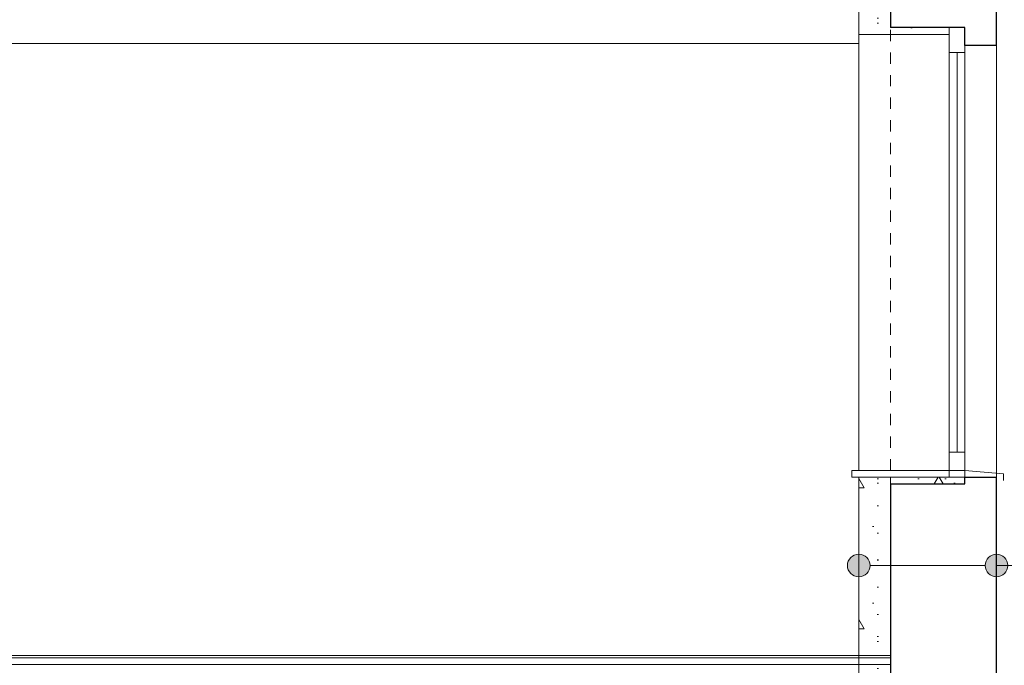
# Model space of a CAD drawing. Extents: x -396299 to -11759, y -15022 to 18278.
# Tile 99 of 205: x -182777 to -178419, y 4515 to 7373. Entities that reach past the tile are written whole.
import ezdxf

# ---------------------------------------------------------------- set-up
doc = ezdxf.new("R2010")
doc.units = 0
doc.header["$MEASUREMENT"] = 0
doc.linetypes.add('Hidden Line', pattern=[100, 50, -50])
doc.layers.add('Arch ocieplenie', color=7, linetype='Continuous')
doc.layers.add('Arch opisy', color=7, linetype='Continuous')
for name, color, linetype, lineweight in [('Arch ocieplenie_Nr_Pióra__21', 7, 'Continuous', 13), ('Arch opisy_Nr_Pióra__21', 7, 'Continuous', 13), ('INWENT STROPY_Nr_Pióra__21', 7, 'Continuous', 13), ('INWENT. OKNA_Nr_Pióra__21', 7, 'Continuous', 13), ('INWENT.ŚCIANY_Nr_Pióra__1', 7, 'Continuous', 25), ('INWENT.ŚCIANY_Nr_Pióra__21', 7, 'Continuous', 13)]:
    doc.layers.add(name, color=color, linetype=linetype, lineweight=lineweight)
doc.layers.add('INWENT STROPY_Nr_Pióra__2', color=7, linetype='Continuous', lineweight=13, true_color=0x7f7f7f)
pattern_1 = [(0, (0, 0), (0, 623.5383), [60, -300]), (0, (180, 311.8), (0, 623.5383), [60, -300]), (60, (0, 0), (-540, 311.7692), [60, -300]), (60, (360, 0), (-540, 311.7692), [60, -300]), (120, (60, 0), (540, 311.7692), [60, -300]), (120, (420, 0), (540, 311.7692), [60, -300]), (0, (0, 60), (0, 120.000005), [0, -120, 0, -180.00001]), (45, (60, 60), (-84.85282, 84.85282), [0, -90, 0, -150.000006])]

# ---------------------------------------------------------------- blocks, each defined once
blk = doc.blocks.new('Ściana_69', base_point=(-179063.6, 4248.2))
at = {"layer": 'Arch ocieplenie_Nr_Pióra__21', "linetype": 'Continuous'}
h = blk.add_hatch(dxfattribs=at)
h.set_pattern_fill('Structural_Concrete', color=256, style=0, pattern_type=2)
h.set_pattern_definition(pattern_1)
h.paths.add_polyline_path([(-178923.6, 4248.2), (-178923.6, 5348.2), (-179063.6, 5348.2), (-179063.6, 4248.2)], flags=0)
for p, q in [((-178923.6, 5348.2), (-179063.6, 5348.2)), ((-179063.6, 5348.2), (-179063.6, 4248.2)), ((-178923.6, 4248.2), (-178923.6, 5348.2)), ((-179063.6, 4248.2), (-178923.6, 4248.2))]:
    blk.add_line(p, q, dxfattribs=at)
blk = doc.blocks.new('Ściana_71', base_point=(-178593.6, 5318.2))
at = {"layer": 'Arch ocieplenie_Nr_Pióra__21', "linetype": 'Continuous'}
h = blk.add_hatch(dxfattribs=at)
h.set_pattern_fill('Structural_Concrete', color=256, style=0, pattern_type=2)
h.set_pattern_definition(pattern_1)
h.paths.add_polyline_path([(-178593.6, 5348.2), (-178923.6, 5348.2), (-178923.6, 5318.2), (-178593.6, 5318.2)], flags=0)
for p, q in [((-178593.6, 5348.2), (-178923.6, 5348.2)), ((-178923.6, 5348.2), (-178923.6, 5318.2)), ((-178923.6, 5318.2), (-178593.6, 5318.2)), ((-178593.6, 5318.2), (-178593.6, 5348.2))]:
    blk.add_line(p, q, dxfattribs=at)
blk = doc.blocks.new('Ściana_72', base_point=(-178663.6, 7338.2))
at = {"layer": 'Arch ocieplenie_Nr_Pióra__21', "linetype": 'Continuous'}
h = blk.add_hatch(dxfattribs=at)
h.set_pattern_fill('Structural_Concrete', color=256, style=0, pattern_type=2)
h.set_pattern_definition(pattern_1)
h.paths.add_polyline_path([(-178663.6, 7338.2), (-178923.6, 7338.2), (-179063.6, 7308.2), (-178663.6, 7308.2)], flags=0)
for p, q in [((-178663.6, 7338.2), (-178923.6, 7338.2)), ((-178663.6, 7308.2), (-178663.6, 7338.2)), ((-179063.6, 7308.2), (-178663.6, 7308.2))]:
    blk.add_line(p, q, dxfattribs=at)
blk = doc.blocks.new('Ściana_75', base_point=(-178923.6, 7338.2))
at = {"layer": 'Arch ocieplenie_Nr_Pióra__21', "linetype": 'Continuous'}
h = blk.add_hatch(dxfattribs=at)
h.set_pattern_fill('Structural_Concrete', color=256, style=0, pattern_type=2)
h.set_pattern_definition(pattern_1)
h.paths.add_polyline_path([(-178923.6, 7338.2), (-178923.6, 7543.2), (-179063.6, 7543.2), (-179063.6, 7308.2)], flags=0)
for p, q in [((-178923.6, 7543.2), (-179063.6, 7543.2)), ((-179063.6, 7543.2), (-179063.6, 7308.2)), ((-178923.6, 7338.2), (-178923.6, 7543.2))]:
    blk.add_line(p, q, dxfattribs=at)
blk = doc.blocks.new('Linia_57', base_point=(-179063.6, 4956.9))
at = {"layer": 'Arch opisy_Nr_Pióra__21', "linetype": 'Continuous'}
for points in [[(-179013.6, 4956.9), (-179017.4, 4976), (-179028.2, 4992.2), (-179044.5, 5003.1), (-179063.6, 5006.9), (-179082.7, 5003.1), (-179098.9, 4992.2), (-179109.8, 4976), (-179113.6, 4956.9), (-179109.8, 4937.7), (-179098.9, 4921.5), (-179082.7, 4910.7), (-179063.6, 4906.9), (-179044.5, 4910.7), (-179028.2, 4921.5), (-179017.4, 4937.7)], [(-178403.6, 4956.9), (-178407.4, 4976), (-178418.2, 4992.2), (-178434.5, 5003.1), (-178453.6, 5006.9), (-178472.7, 5003.1), (-178488.9, 4992.2), (-178499.8, 4976), (-178503.6, 4956.9), (-178499.8, 4937.7), (-178488.9, 4921.5), (-178472.7, 4910.7), (-178453.6, 4906.9), (-178434.5, 4910.7), (-178418.2, 4921.5), (-178407.4, 4937.7)]]:
    blk.add_hatch(color=256, dxfattribs=at).paths.add_polyline_path(points, flags=0)
blk.add_line((-179013.6, 4956.9), (-178503.6, 4956.9), dxfattribs=at)
for centre in [(-179063.6, 4956.9), (-178453.6, 4956.9)]:
    blk.add_circle(centre, 50, dxfattribs=at)
blk = doc.blocks.new('Linia_58', base_point=(-178453.6, 4956.9))
at = {"layer": 'Arch opisy_Nr_Pióra__21', "linetype": 'Continuous'}
blk.add_line((-178453.6, 4956.9), (-178247.5, 4956.9), dxfattribs=at)
blk.add_circle((-177947.5, 4956.9), 300, dxfattribs=at)

msp = doc.modelspace()

# ---------------------------------------------------------------- linework, layer by layer
at = {"layer": 'Arch ocieplenie_Nr_Pióra__21', "linetype": 'Continuous'}
msp.add_line((-179063.6, 7308.2), (-179063.6, 5378.2), dxfattribs=at)
at = {"layer": 'INWENT STROPY_Nr_Pióra__2', "linetype": 'Continuous'}
msp.add_line((-186523.6, 7268.2), (-179063.6, 7268.2), dxfattribs=at)
at = {"layer": 'INWENT STROPY_Nr_Pióra__21', "linetype": 'Continuous'}
for p, q in [((-178923.6, 4558.2), (-186523.6, 4558.2)), ((-178923.6, 4548.2), (-186523.6, 4548.2)), ((-178923.6, 4518.2), (-186523.6, 4518.2))]:
    msp.add_line(p, q, dxfattribs=at)
at = {"layer": 'INWENT. OKNA_Nr_Pióra__21', "linetype": 'Continuous'}
for p, q in [((-178663.6, 5348.2), (-178663.6, 7338.2)), ((-178663.6, 7338.2), (-178593.6, 7338.2)), ((-178593.6, 7338.2), (-178593.6, 5348.2)), ((-178663.6, 7228.2), (-178593.6, 7228.2)), ((-178628.6, 7228.2), (-178628.6, 5458.2)), ((-178663.6, 5458.2), (-178593.6, 5458.2)), ((-178593.6, 5378.2), (-179093.6, 5378.2)), ((-179093.6, 5378.2), (-179093.6, 5348.2)), ((-178593.6, 5378.2), (-178423.6, 5363.2)), ((-178593.6, 5378.2), (-178593.6, 5348.2)), ((-178423.6, 5363.2), (-178423.6, 5333.2)), ((-179093.6, 5348.2), (-179063.6, 5348.2))]:
    msp.add_line(p, q, dxfattribs=at)
at = {"layer": 'INWENT.ŚCIANY_Nr_Pióra__1', "linetype": 'Continuous'}
for p, q in [((-178923.6, 7808.2), (-178923.6, 7338.2)), ((-178453.6, 7258.2), (-178453.6, 7488.2)), ((-178593.6, 7338.2), (-178923.6, 7338.2)), ((-178593.6, 7258.2), (-178593.6, 7338.2)), ((-178453.6, 7258.2), (-178593.6, 7258.2)), ((-178923.6, 5318.2), (-178593.6, 5318.2)), ((-178923.6, 5318.2), (-178923.6, 4248.2)), ((-178593.6, 5348.2), (-178453.6, 5348.2)), ((-178593.6, 5318.2), (-178593.6, 5348.2)), ((-178453.6, 3833.2), (-178453.6, 5348.2))]:
    msp.add_line(p, q, dxfattribs=at)
at = {"layer": 'INWENT.ŚCIANY_Nr_Pióra__21', "linetype": 'Hidden Line'}
msp.add_line((-178923.6, 5378.2), (-178923.6, 7338.2), dxfattribs=at)
at = {"layer": 'INWENT.ŚCIANY_Nr_Pióra__21', "linetype": 'Continuous'}
msp.add_line((-178453.6, 5348.2), (-178453.6, 7258.2), dxfattribs=at)

# ---------------------------------------------------------------- block references
at = {"layer": 'Arch ocieplenie'}
for name, p in [('Ściana_75', (-178923.6, 7338.2)), ('Ściana_72', (-178663.6, 7338.2)), ('Ściana_69', (-179063.6, 4248.2)), ('Ściana_71', (-178593.6, 5318.2))]:
    msp.add_blockref(name, p, dxfattribs=at)
at = {"layer": 'Arch opisy', "linetype": 'Continuous'}
for name, p in [('Linia_58', (-178453.6, 4956.9)), ('Linia_57', (-179063.6, 4956.9))]:
    msp.add_blockref(name, p, dxfattribs=at)

doc.saveas('drawing.dxf')
